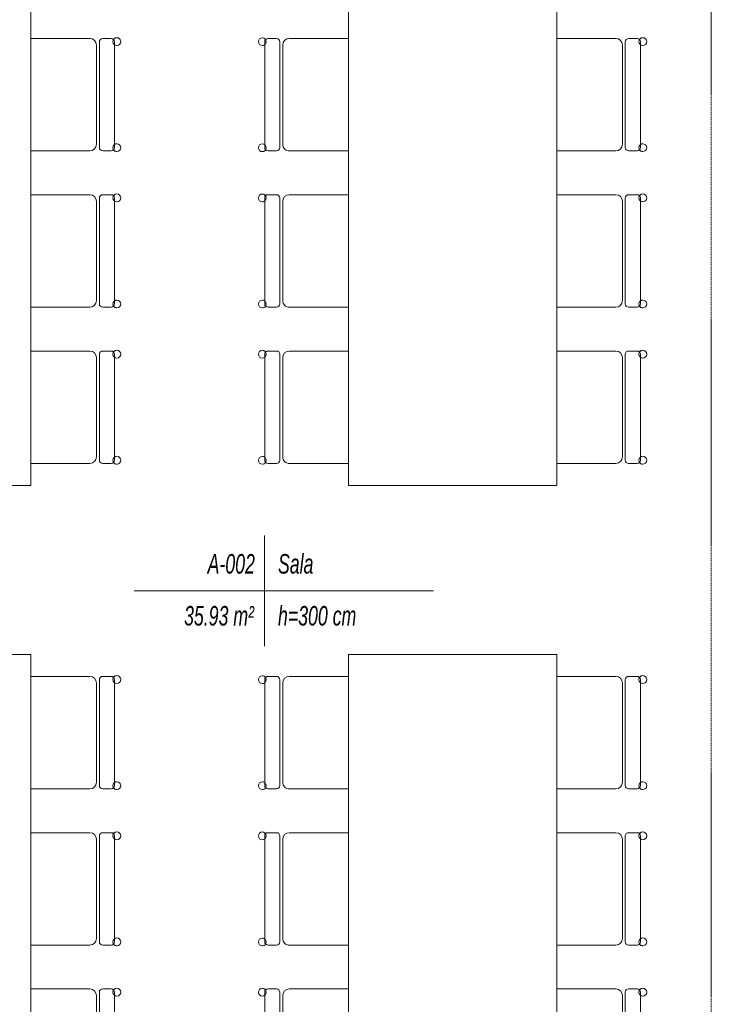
# Model space of a CAD drawing. Header units: millimetres. Extents: x -37728 to 44100, y 631619 to 691915.
# Tile 143 of 256: x 328 to 2992, y 658011 to 661791. Entities that reach past the tile are written whole.
import ezdxf
from ezdxf import colors
from ezdxf.entities.mleader import LeaderData, LeaderLine
from ezdxf.math import Vec2, Vec3

# ---------------------------------------------------------------- set-up
doc = ezdxf.new("R2010")
doc.units = ezdxf.units.MM
doc.linetypes.add('__FK_przerywana', pattern=[0.32004, 0.16002, -0.16002])
doc.layers.add('_XREF', color=7, linetype='Continuous')
for name, color, linetype, lineweight in [('A-AREA-IDEN', 252, 'Continuous', 5), ('A-DETL-MBND', 252, 'Continuous', 5), ('I-FURN', 252, 'Continuous', 5), ('ins-opisy', 7, 'Continuous', 25)]:
    doc.layers.add(name, color=color, linetype=linetype, lineweight=lineweight)
doc.styles.add('Arial_I_1', font='ariali.ttf', dxfattribs={"width": 0.65, "height": 7.5})
doc.styles.get("Standard").update_dxf_attribs({"font": 'arial.ttf'})

# ---------------------------------------------------------------- blocks, each defined once
blk = doc.blocks.new('ZZZ Meb Krzesło zwykłe ___FK_v04_0 - przykład-7073046-__-00_00 Przyziemie PB')
at = {"layer": 'I-FURN', "color": 252}
for p, q in [((-21.59, 10), (-21.59, -12.7)), ((21.59, -12.7), (21.59, 10)), ((-21.59, -17.62), (-21.59, -20.87)), ((-21.59, -17.62), (-21.59, -20.87)), ((20.32, -16.35), (-20.32, -16.35)), ((-20.32, -16.35), (20.32, -16.35)), ((-19.05, -15.24), (19.05, -15.24)), ((21.59, -20.87), (21.59, -17.62)), ((21.59, -17.62), (21.59, -20.87)), ((-20.32, -22.14), (20.32, -22.14)), ((-19.16, -22.14), (19.18, -22.14))]:
    blk.add_line(p, q, dxfattribs=at)
for centre, radius, start, end in [((-19.05, -12.7), 2.54, 180, 270), ((19.05, -12.7), 2.54, 270, 360), ((-20.32, -17.62), 1.27, 90, 180), ((-20.32, -17.62), 1.27, 90, 180), ((20.32, -17.62), 1.27, 360, 90), ((20.32, -17.62), 1.27, 0, 90), ((-20.35, -23.06), 1.51, 360, 180), ((-20.35, -23.06), 1.51, 123.4855, 180), ((-20.32, -20.87), 1.27, 180, 227.4093), ((-20.32, -20.87), 1.27, 180, 270), ((-20.35, -23.06), 1.51, 360, 37.7171), ((20.37, -23.06), 1.51, 360, 180), ((20.37, -23.06), 1.51, 142.2829, 180), ((20.32, -20.87), 1.27, 270, 0), ((20.32, -20.87), 1.27, 313.2379, 360), ((20.37, -23.06), 1.51, 0, 57.1936), ((-20.35, -23.06), 1.51, 180, 360), ((-20.35, -23.06), 1.51, 180, 360), ((20.37, -23.06), 1.51, 180, 360), ((20.37, -23.06), 1.51, 180, 360)]:
    blk.add_arc(centre, radius, start, end, dxfattribs=at)
blk = doc.blocks.new('Meb Stół prosty ___FK_04_1 - Stół prosty 2-9214470-__-00_00 Przyziemie PB')
at = {"layer": 'I-FURN', "color": 252}
for p, q in [((121.83, 30.48), (-118.17, 30.48)), ((-118.17, 30.48), (-118.17, -49.52)), ((121.83, -49.52), (121.83, 30.48)), ((-118.17, -49.52), (121.83, -49.52))]:
    blk.add_line(p, q, dxfattribs=at)
blk = doc.blocks.new('METKA_POMIESZCZENIA PB NL Lubin - Rozbudowana - z ramką-8603349-__-00_00 Przyziemie PB')
at = {"layer": 'A-AREA-IDEN', "color": 252}
for p, q in [((0, 0.425), (0, 0)), ((-1, 0), (1.3, 0)), ((0, 0), (0, -0.425))]:
    blk.add_line(p, q, dxfattribs=at)
blk = doc.blocks.new('A$C4e31ac75')
at = {"layer": 'A-DETL-MBND', "linetype": '__FK_przerywana'}
blk.add_line((-23.85, 756.65), (-23.85, 23.85), dxfattribs=at)
at = {"layer": 'A-AREA-IDEN', "xscale": 49.99999999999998, "yscale": 49.99999999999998, "zscale": 49.99999999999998}
blk.add_blockref('METKA_POMIESZCZENIA PB NL Lubin - Rozbudowana - z ramką-8603349-__-00_00 Przyziemie PB', (-195.46, 431.71), dxfattribs=at)
at = {"layer": 'I-FURN'}
for name, p, rotation in [('Meb Stół prosty ___FK_04_1 - Stół prosty 2-9214470-__-00_00 Przyziemie PB', (-334.71, 590.34), 90.00000000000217), ('Meb Stół prosty ___FK_04_1 - Stół prosty 2-9214470-__-00_00 Przyziemie PB', (-132.71, 590.34), 90.00000000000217), ('ZZZ Meb Krzesło zwykłe ___FK_v04_0 - przykład-7073046-__-00_00 Przyziemie PB', (-275.19, 622.17), 90.00000000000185), ('ZZZ Meb Krzesło zwykłe ___FK_v04_0 - przykład-7073046-__-00_00 Przyziemie PB', (-173.19, 622.17), 270.0000000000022), ('ZZZ Meb Krzesło zwykłe ___FK_v04_0 - przykład-7073046-__-00_00 Przyziemie PB', (-73.19, 622.17), 90.00000000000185), ('ZZZ Meb Krzesło zwykłe ___FK_v04_0 - przykład-7073046-__-00_00 Przyziemie PB', (-275.19, 562.17), 90.00000000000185), ('ZZZ Meb Krzesło zwykłe ___FK_v04_0 - przykład-7073046-__-00_00 Przyziemie PB', (-173.19, 562.17), 270.0000000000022), ('ZZZ Meb Krzesło zwykłe ___FK_v04_0 - przykład-7073046-__-00_00 Przyziemie PB', (-73.19, 562.17), 90.00000000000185), ('ZZZ Meb Krzesło zwykłe ___FK_v04_0 - przykład-7073046-__-00_00 Przyziemie PB', (-275.19, 502.17), 90.00000000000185), ('ZZZ Meb Krzesło zwykłe ___FK_v04_0 - przykład-7073046-__-00_00 Przyziemie PB', (-173.19, 502.17), 270.0000000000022), ('ZZZ Meb Krzesło zwykłe ___FK_v04_0 - przykład-7073046-__-00_00 Przyziemie PB', (-73.19, 502.17), 90.00000000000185), ('Meb Stół prosty ___FK_04_1 - Stół prosty 2-9214470-__-00_00 Przyziemie PB', (-334.71, 285.42), 90.00000000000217), ('Meb Stół prosty ___FK_04_1 - Stół prosty 2-9214470-__-00_00 Przyziemie PB', (-132.71, 285.42), 90.00000000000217), ('ZZZ Meb Krzesło zwykłe ___FK_v04_0 - przykład-7073046-__-00_00 Przyziemie PB', (-275.19, 377.25), 90.00000000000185), ('ZZZ Meb Krzesło zwykłe ___FK_v04_0 - przykład-7073046-__-00_00 Przyziemie PB', (-173.19, 377.25), 270.0000000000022), ('ZZZ Meb Krzesło zwykłe ___FK_v04_0 - przykład-7073046-__-00_00 Przyziemie PB', (-73.19, 377.25), 90.00000000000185), ('ZZZ Meb Krzesło zwykłe ___FK_v04_0 - przykład-7073046-__-00_00 Przyziemie PB', (-275.19, 317.25), 90.00000000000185), ('ZZZ Meb Krzesło zwykłe ___FK_v04_0 - przykład-7073046-__-00_00 Przyziemie PB', (-173.19, 317.25), 270.0000000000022), ('ZZZ Meb Krzesło zwykłe ___FK_v04_0 - przykład-7073046-__-00_00 Przyziemie PB', (-73.19, 317.25), 90.00000000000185), ('ZZZ Meb Krzesło zwykłe ___FK_v04_0 - przykład-7073046-__-00_00 Przyziemie PB', (-275.19, 257.25), 90.00000000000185), ('ZZZ Meb Krzesło zwykłe ___FK_v04_0 - przykład-7073046-__-00_00 Przyziemie PB', (-173.19, 257.25), 270.0000000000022), ('ZZZ Meb Krzesło zwykłe ___FK_v04_0 - przykład-7073046-__-00_00 Przyziemie PB', (-73.19, 257.25), 90.00000000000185)]:
    blk.add_blockref(name, p, dxfattribs=dict(at, rotation=rotation))
at = {"layer": 'A-AREA-IDEN', "char_height": 7.5, "attachment_point": 1, "style": 'Arial_I_1'}
for s, insert, width in [('Sala', (-190.25, 445.81), 16.6751), ('A-002', (-217.28, 445.81), 22.4072), ('35.93 m²', (-226.32, 425.86), 33.3502), ('h=300 cm', (-190.25, 425.86), 37.2584)]:
    blk.add_mtext(s, dxfattribs=dict(at, insert=insert, width=width))

msp = doc.modelspace()

# ---------------------------------------------------------------- block references
at = {"layer": '_XREF', "xscale": 10, "yscale": 10, "zscale": 10}
msp.add_blockref('A$C4e31ac75', (3222.8, 655281.1), dxfattribs=at)

# ---------------------------------------------------------------- next in the draw order: leaders
at = {"layer": 'ins-opisy'}
ml = msp.add_multileader_mtext('Standard', dxfattribs=at)
ml.set_content('\\A1;\\pxi0.0017;{\\fArial|b0|i1|c238|p34;\\W0.8;Zestaw przyłączeniowy \\P\\pi0;z filtrem siatkowym\\Pzaworami odcinającymi\\Pwodomierzem (w przypadku braku \\Pstudni wodomierzowej na przyłączu)\\Pzaworem antyskażeniowym EA}', color=256)
ml.set_leader_properties()
ml.build(insert=Vec2(0, 0))
ml.multileader.update_dxf_attribs({"text_left_attachment_type": 6, "text_right_attachment_type": 6, "dogleg_length": 0, "arrow_head_size": 100})
ctx = ml.context
ctx.base_point, ctx.char_height, ctx.arrow_head_size, ctx.landing_gap_size, ctx.plane_origin = Vec3(-10300.1, 662380), 120, 100, 50, Vec3(-11157, 664262.2)
ctx.left_attachment, ctx.right_attachment = 6, 6
notes = []
notes.append((ctx, [(1, (1, 1, 0), (-8058.8, 662380), (-1, 0), 0, [(0, [(-6717.2, 660997)], 0, [])])]))
ctx.mtext.insert, ctx.mtext.rotation, ctx.mtext.width, ctx.mtext.line_spacing_factor = Vec3(-10250.1, 662535.3), 6.283185, 51080.157, 0.85
for ctx, leaders in notes:
    for number, flags, end, landing, length, lines in leaders:
        leader = LeaderData()
        leader.index, (leader.has_last_leader_line, leader.has_dogleg_vector, leader.attachment_direction) = number, flags
        leader.last_leader_point, leader.dogleg_vector, leader.dogleg_length = Vec3(end), Vec3(landing), length
        for number, points, colour, breaks in lines:
            line = LeaderLine()
            line.index, line.vertices, line.color, line.breaks = number, Vec3.list(points), colors.encode_raw_color(colour), breaks
            leader.lines.append(line)
        ctx.leaders.append(leader)

doc.saveas('drawing.dxf')
